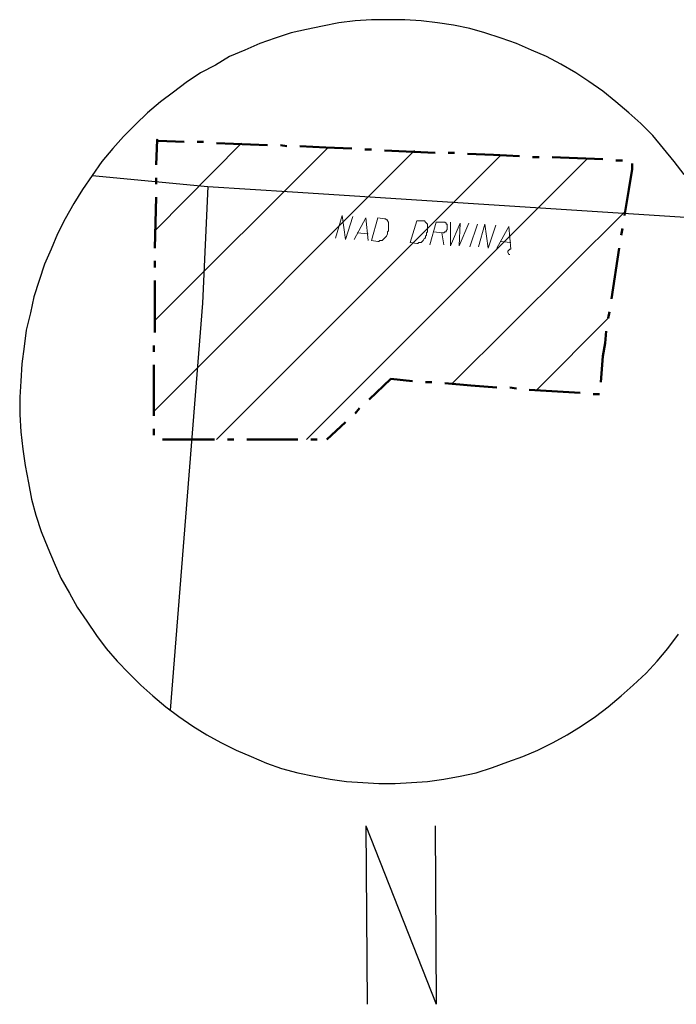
# Model space of a CAD drawing. Header units: metres. Extents: x 7431553 to 7432401, y 5544342 to 5544539.
# Tile 92 of 180: x 7432251 to 7432277, y 5544342 to 5544380. Entities that reach past the tile are written whole.
import ezdxf

# ---------------------------------------------------------------- set-up
doc = ezdxf.new("R2010")
doc.units = ezdxf.units.M
doc.header["$MEASUREMENT"] = 0
doc.layers.add('BG-PR90-PB-PZT-PZT01_2026_04_14$0$MAPA DCP', color=7, linetype='Continuous', lineweight=0)
doc.layers.add('PRIMETECH_XREF', color=7, linetype='Continuous', lineweight=5)

# ---------------------------------------------------------------- blocks, each defined once
blk = doc.blocks.new('BG-PR90-PB-PZT-PZT01_2026_04_14$0$Naddrwiną2025_v2klauzulap')
at = {"layer": 'BG-PR90-PB-PZT-PZT01_2026_04_14$0$MAPA DCP', "linetype": 'Continuous', "lineweight": 25, "transparency": 33554687}
for points in [[(7431787.99, 5544691.178), (7431787.482, 5544690.797), (7431786.974, 5544690.374), (7431786.466, 5544689.95), (7431786, 5544689.485), (7431785.577, 5544689.019), (7431785.154, 5544688.511), (7431784.73, 5544688.003), (7431784.349, 5544687.453), (7431784.011, 5544686.945), (7431783.672, 5544686.352), (7431783.376, 5544685.802), (7431783.122, 5544685.209), (7431782.868, 5544684.616), (7431782.656, 5544684.024), (7431782.444, 5544683.389), (7431782.275, 5544682.796), (7431782.148, 5544682.161), (7431782.063, 5544681.526), (7431781.979, 5544680.891), (7431781.936, 5544680.256), (7431781.936, 5544679.621), (7431781.936, 5544678.944), (7431781.979, 5544678.309), (7431782.063, 5544677.674), (7431782.19, 5544677.039), (7431782.317, 5544676.404), (7431782.444, 5544675.811), (7431782.656, 5544675.176), (7431782.868, 5544674.583), (7431783.122, 5544673.991), (7431783.376, 5544673.398), (7431783.714, 5544672.848), (7431784.011, 5544672.255), (7431784.392, 5544671.705), (7431784.773, 5544671.197), (7431785.154, 5544670.689), (7431785.577, 5544670.181), (7431786.043, 5544669.715), (7431786.508, 5544669.249), (7431786.974, 5544668.826), (7431787.482, 5544668.403), (7431788.032, 5544668.022), (7431788.583, 5544667.641), (7431789.133, 5544667.302), (7431789.726, 5544666.963), (7431790.318, 5544666.667), (7431790.911, 5544666.413), (7431791.504, 5544666.159), (7431792.139, 5544665.947), (7431792.774, 5544665.736), (7431793.409, 5544665.609), (7431794.086, 5544665.439), (7431794.721, 5544665.355), (7431795.398, 5544665.27), (7431796.076, 5544665.228), (7431796.711, 5544665.185), (7431797.388, 5544665.185), (7431798.065, 5544665.228), (7431798.743, 5544665.312), (7431799.378, 5544665.397), (7431800.055, 5544665.524), (7431800.69, 5544665.651), (7431801.325, 5544665.82), (7431801.96, 5544666.032), (7431802.595, 5544666.286), (7431803.188, 5544666.54), (7431803.78, 5544666.794), (7431804.373, 5544667.133), (7431804.923, 5544667.429), (7431805.474, 5544667.81), (7431806.024, 5544668.191), (7431806.532, 5544668.572), (7431807.04, 5544668.995), (7431807.506, 5544669.461), (7431807.971, 5544669.927), (7431808.395, 5544670.392), (7431808.818, 5544670.9), (7431809.199, 5544671.408), (7431809.58, 5544671.959), (7431809.919, 5544672.509), (7431810.215, 5544673.059), (7431810.511, 5544673.652), (7431810.765, 5544674.245), (7431811.019, 5544674.837), (7431811.231, 5544675.43), (7431811.4, 5544676.065), (7431811.527, 5544676.7), (7431811.654, 5544677.335), (7431811.739, 5544677.97), (7431811.781, 5544678.605), (7431811.824, 5544679.24), (7431811.824, 5544679.875), (7431811.781, 5544680.51), (7431811.739, 5544681.145), (7431811.654, 5544681.78), (7431811.527, 5544682.415), (7431811.4, 5544683.05), (7431811.189, 5544683.685), (7431810.977, 5544684.278), (7431810.765, 5544684.87), (7431810.511, 5544685.463), (7431810.215, 5544686.056), (7431809.919, 5544686.606), (7431809.58, 5544687.156), (7431809.199, 5544687.707), (7431808.818, 5544688.215), (7431808.395, 5544688.723), (7431807.971, 5544689.188), (7431807.506, 5544689.696), (7431807.04, 5544690.12), (7431806.532, 5544690.543), (7431805.982, 5544690.966)], [(7431788.032, 5544668.022), (7431788.456, 5544672.551), (7431788.667, 5544675.853), (7431789.726, 5544692.236)], [(7431813.475, 5544678.732), (7431820.46, 5544681.484)], [(7431813.475, 5544681.441), (7431820.46, 5544681.484)], [(7431813.475, 5544678.732), (7431820.46, 5544678.774)], [(7431788.456, 5544672.551), (7431793.028, 5544672.34), (7431808.945, 5544671.07)]]:
    blk.add_lwpolyline(points, dxfattribs=at)
at = {"layer": 'BG-PR90-PB-PZT-PZT01_2026_04_14$0$MAPA DCP', "linetype": 'Continuous', "lineweight": 50, "transparency": 33554687}
for points in [[(7431789.599, 5544688.85), (7431788.583, 5544689.019), (7431787.778, 5544689.146), (7431787.567, 5544689.146)], [(7431787.44, 5544688.765), (7431787.44, 5544688.511)], [(7431790.361, 5544688.723), (7431790.107, 5544688.765)], [(7431792.858, 5544688.342), (7431790.869, 5544688.638)], [(7431793.62, 5544688.215), (7431793.366, 5544688.257)], [(7431787.397, 5544688.003), (7431787.313, 5544686.013)], [(7431796.118, 5544687.918), (7431795.102, 5544688.003), (7431794.594, 5544688.088), (7431794.128, 5544688.13)], [(7431796.584, 5544687.622), (7431796.584, 5544687.876)], [(7431796.414, 5544685.124), (7431796.541, 5544687.114)], [(7431787.313, 5544685.505), (7431787.313, 5544685.251)], [(7431787.27, 5544684.743), (7431787.228, 5544683.727), (7431787.186, 5544682.711)], [(7431796.33, 5544684.362), (7431796.372, 5544684.616)], [(7431796.16, 5544681.822), (7431796.245, 5544682.838), (7431796.33, 5544683.854)], [(7431787.143, 5544682.203), (7431787.143, 5544681.949)], [(7431787.143, 5544681.441), (7431787.059, 5544679.452)], [(7431796.118, 5544681.06), (7431796.118, 5544681.314)], [(7431796.795, 5544678.859), (7431795.991, 5544679.706), (7431796.076, 5544680.552)], [(7431787.016, 5544678.944), (7431787.016, 5544678.69)], [(7431797.346, 5544678.309), (7431797.134, 5544678.478)], [(7431786.974, 5544678.182), (7431786.932, 5544677.166), (7431786.889, 5544676.15)], [(7431798.362, 5544677.208), (7431797.684, 5544677.928)], [(7431798.362, 5544676.573), (7431798.362, 5544676.827)], [(7431798.362, 5544674.075), (7431798.362, 5544676.065)], [(7431786.889, 5544675.642), (7431786.847, 5544675.388)], [(7431786.847, 5544674.88), (7431786.762, 5544672.89)], [(7431798.362, 5544673.313), (7431798.362, 5544673.567)], [(7431798.362, 5544670.773), (7431798.362, 5544671.789), (7431798.362, 5544672.805)], [(7431786.72, 5544672.382), (7431786.72, 5544672.128)], [(7431786.72, 5544671.62), (7431786.678, 5544670.604), (7431786.635, 5544670.562), (7431787.609, 5544670.519)], [(7431788.117, 5544670.519), (7431788.371, 5544670.519)], [(7431788.879, 5544670.519), (7431790.869, 5544670.477)], [(7431791.377, 5544670.477), (7431791.631, 5544670.477)], [(7431792.139, 5544670.477), (7431793.155, 5544670.477), (7431794.171, 5544670.477)], [(7431794.679, 5544670.435), (7431794.933, 5544670.435)], [(7431795.441, 5544670.435), (7431797.43, 5544670.435)], [(7431797.938, 5544670.435), (7431798.192, 5544670.435)]]:
    blk.add_lwpolyline(points, dxfattribs=at)
at = {"layer": 'BG-PR90-PB-PZT-PZT01_2026_04_14$0$MAPA DCP', "linetype": 'Continuous', "lineweight": 9, "transparency": 33554687}
for points in [[(7431796.16, 5544682.119), (7431789.429, 5544688.892)], [(7431796.414, 5544685.421), (7431793.62, 5544688.215)], [(7431798.362, 5544676.404), (7431787.355, 5544687.41)], [(7431798.362, 5544672.89), (7431787.228, 5544684.024)], [(7431797.261, 5544670.435), (7431787.059, 5544680.637)], [(7431793.705, 5544670.477), (7431786.932, 5544677.25)], [(7431790.149, 5544670.519), (7431786.762, 5544673.864)]]:
    blk.add_lwpolyline(points, dxfattribs=at)
at = {"layer": 'BG-PR90-PB-PZT-PZT01_2026_04_14$0$MAPA DCP', "linetype": 'Continuous', "lineweight": 18, "transparency": 33554687}
for points in [[(7431790.869, 5544683.854), (7431790.022, 5544684.32), (7431790.911, 5544684.405), (7431790.911, 5544684.362), (7431790.953, 5544684.32), (7431790.996, 5544684.278), (7431791.038, 5544684.278), (7431791.123, 5544684.32), (7431791.123, 5544684.362)], [(7431790.615, 5544683.981), (7431790.657, 5544684.405)], [(7431790.826, 5544683.135), (7431789.937, 5544683.389), (7431790.869, 5544683.516), (7431789.98, 5544683.812)], [(7431789.937, 5544683.092), (7431790.826, 5544682.796)], [(7431789.853, 5544682.034), (7431790.784, 5544682.034), (7431789.895, 5544682.415), (7431790.784, 5544682.373), (7431789.895, 5544682.754)], [(7431790.742, 5544681.23), (7431789.853, 5544681.484), (7431789.853, 5544681.822), (7431789.895, 5544681.865), (7431789.937, 5544681.865), (7431789.937, 5544681.907), (7431789.98, 5544681.907), (7431790.022, 5544681.907), (7431790.064, 5544681.907), (7431790.107, 5544681.907), (7431790.149, 5544681.907), (7431790.191, 5544681.865), (7431790.234, 5544681.865), (7431790.234, 5544681.822), (7431790.276, 5544681.78), (7431790.276, 5544681.738), (7431790.234, 5544681.357)], [(7431790.276, 5544681.695), (7431790.742, 5544681.78)], [(7431790.53, 5544678.266), (7431789.683, 5544678.732), (7431790.572, 5544678.817)], [(7431790.276, 5544678.393), (7431790.318, 5544678.817)], [(7431790.488, 5544677.547), (7431789.599, 5544677.801), (7431790.53, 5544677.928), (7431789.641, 5544678.224)]]:
    blk.add_lwpolyline(points, dxfattribs=at)
for points in [[(7431789.81, 5544680.722), (7431789.81, 5544681.018), (7431789.853, 5544681.06), (7431789.895, 5544681.103), (7431789.937, 5544681.145), (7431790.022, 5544681.145), (7431790.149, 5544681.145), (7431790.234, 5544681.145), (7431790.276, 5544681.103), (7431790.318, 5544681.103), (7431790.361, 5544681.103), (7431790.403, 5544681.06), (7431790.488, 5544681.06), (7431790.488, 5544681.018), (7431790.572, 5544680.976), (7431790.615, 5544680.933), (7431790.657, 5544680.891), (7431790.657, 5544680.806), (7431790.699, 5544680.764), (7431790.699, 5544680.722), (7431790.657, 5544680.468)], [(7431789.683, 5544679.198), (7431789.726, 5544679.452), (7431789.726, 5544679.494), (7431789.768, 5544679.536), (7431789.768, 5544679.579), (7431789.81, 5544679.579), (7431789.853, 5544679.621), (7431789.937, 5544679.621), (7431790.064, 5544679.621), (7431790.149, 5544679.621), (7431790.191, 5544679.621), (7431790.234, 5544679.579), (7431790.276, 5544679.579), (7431790.318, 5544679.579), (7431790.403, 5544679.536), (7431790.488, 5544679.452), (7431790.53, 5544679.409), (7431790.572, 5544679.367), (7431790.572, 5544679.282), (7431790.615, 5544679.24), (7431790.615, 5544679.198), (7431790.572, 5544678.944)]]:
    blk.add_lwpolyline(points, close=True, dxfattribs=at)
blk = doc.blocks.new('BG-PR90-PB-PZT-PZT01_2026_04_14')
at = {"layer": 'BG-PR90-PB-PZT-PZT01_2026_04_14$0$MAPA DCP', "rotation": 270}
blk.add_blockref('BG-PR90-PB-PZT-PZT01_2026_04_14$0$Naddrwiną2025_v2klauzulap', (1887585.788, 12976162.34), dxfattribs=at)

msp = doc.modelspace()

# ---------------------------------------------------------------- block references
at = {"layer": 'PRIMETECH_XREF', "linetype": 'Continuous', "lineweight": 0, "rotation": 360}
msp.add_blockref('BG-PR90-PB-PZT-PZT01_2026_04_14', (0, 0), dxfattribs=at)

doc.saveas('drawing.dxf')
